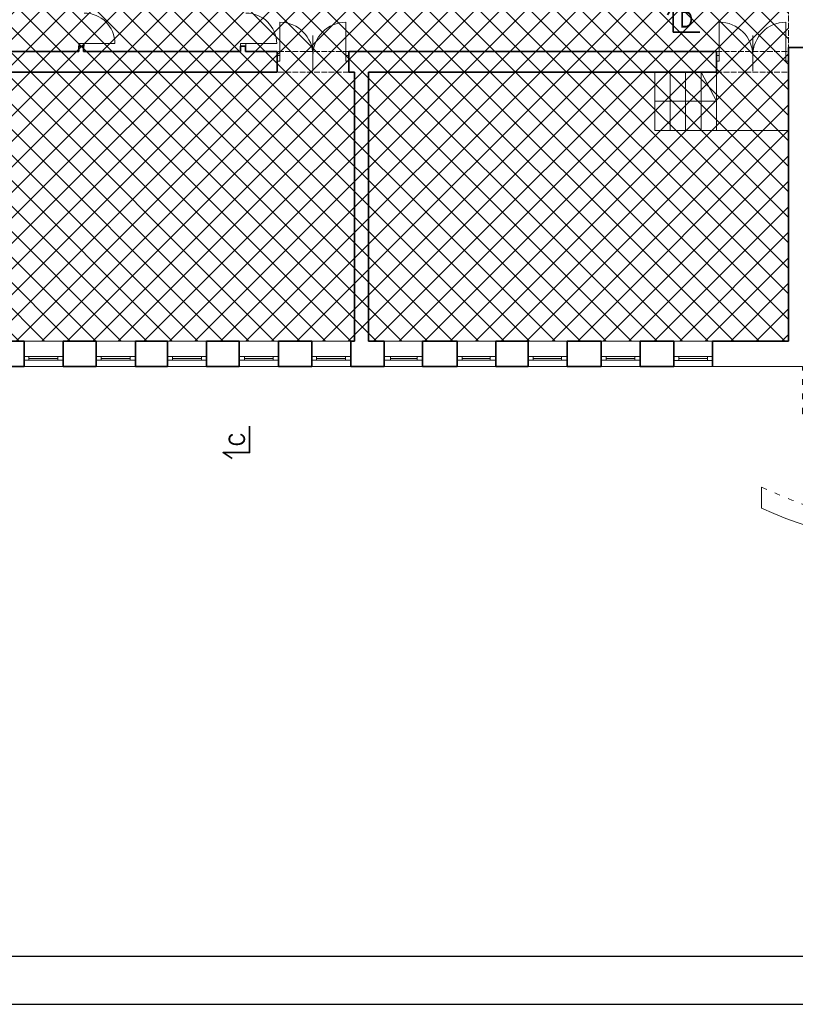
# Model space of a CAD drawing. Header units: inches. Extents: x 201967 to 338763, y -32705 to 30884.
# Tile 111 of 236: x 318044 to 319656, y 2834 to 4881. Entities that reach past the tile are written whole.
import ezdxf

# ---------------------------------------------------------------- set-up
doc = ezdxf.new("R2010")
doc.units = ezdxf.units.IN
doc.header["$MEASUREMENT"] = 0
doc.linetypes.add('ACAD_ISO02W100', pattern=[15, 12, -3])
doc.linetypes.add('ACAD_ISO03W100', pattern=[30, 12, -18])
for name, color, linetype, lineweight in [('!!!STOLARKA', 92, 'Continuous', 9), ('12 PRZERYWANE 1', 73, 'ACAD_ISO03W100', 9), ('1_OpisPomieszczen', 120, 'Continuous', 9), ('32 WIDOK 3 015', 3, 'Continuous', 15), ('91 PRZEKROJE', 7, 'Continuous', 35), ('_proj_MURY konstr', 1, 'Continuous', 20), ('_proj_SCHODY', 2, 'Continuous', 9), ('K_kreskowanie', 251, 'Continuous', 0), ('okna', 5, 'Continuous', 0)]:
    doc.layers.add(name, color=color, linetype=linetype, lineweight=lineweight)
doc.layers.add('00_kreskowanie', color=1, linetype='Continuous', lineweight=5, true_color=0xff0000)
doc.styles.add('100 arial', font='arial.ttf', dxfattribs={"width": 0.8, "height": 17})

# ---------------------------------------------------------------- blocks, each defined once
blk = doc.blocks.new('*U1165')
at = {"layer": '91 PRZEKROJE'}
blk.add_lwpolyline([(-8832, 15694.4), (-8887, 15694.4), (-8887, 15749.4), (-8899.3, 15730.6)], dxfattribs=at)
at = {"layer": '91 PRZEKROJE', "color": 2, "insert": (-8873.6, 15738), "char_height": 34, "attachment_point": 1, "style": '100 arial'}
blk.add_mtext_dynamic_manual_height_columns('C', width=64.078, gutter_width=85, heights=[0], dxfattribs=at)
blk = doc.blocks.new('1 przekroje jagielońska')
at = {"layer": '91 PRZEKROJE'}
blk.add_lwpolyline([(-2633.5, -1035.9), (-2688.5, -1035.9), (-2688.5, -980.9), (-2700.8, -999.7)], dxfattribs=at)
at = {"layer": '91 PRZEKROJE', "rotation": 90}
blk.add_blockref('*U1165', (12125.5, 6977.2), dxfattribs=at)
at = {"layer": '91 PRZEKROJE', "color": 2, "insert": (-2675.1, -992.3), "char_height": 34, "attachment_point": 1, "style": '100 arial'}
blk.add_mtext_dynamic_manual_height_columns('D', width=64.078, gutter_width=85, heights=[0], dxfattribs=at)

msp = doc.modelspace()

# ---------------------------------------------------------------- hatches: boundary and pattern name
at = {"layer": '00_kreskowanie'}
h = msp.add_hatch(dxfattribs=at)
h.set_pattern_fill('ANSI37', color=252, scale=300, angle=360)
h.set_pattern_definition([(45, (230906.41, -4958.99), (-26.516504, 26.516504), []), (135, (230906.41, -4958.99), (-26.516504, -26.516504), [])])
h.paths.add_polyline_path([(316986.79, 5372.75), (319641.74, 5372.75), (319641.74, 4212.75), (316986.79, 4212.75)])

# ---------------------------------------------------------------- linework, layer by layer
at = {"layer": '!!!STOLARKA'}
for p, q in [((318584.75, 4806.52), (318584.75, 4875.61)), ((318721.73, 4806.52), (318721.73, 4875.61)), ((319497.75, 4806.52), (319497.75, 4875.61)), ((319635.73, 4806.52), (319635.73, 4875.61)), ((318177.87, 4831.31), (318241.86, 4831.31)), ((318513.87, 4831.31), (318577.86, 4831.31)), ((318653.24, 4848.15), (318653.24, 4773.9)), ((319567.24, 4848.15), (319567.24, 4773.9))]:
    msp.add_line(p, q, dxfattribs=at)
for points in [[(318166.74, 4825.75), (318166.74, 4831.31), (318177.87, 4831.31), (318177.87, 4825.75)], [(318502.74, 4825.75), (318502.74, 4831.31), (318513.87, 4831.31), (318513.87, 4825.75)], [(318584.75, 4794.5), (318578.74, 4794.5), (318578.74, 4806.52), (318584.75, 4806.52)], [(318727.74, 4794.5), (318721.73, 4794.5), (318721.73, 4806.52), (318727.74, 4806.52)], [(319497.75, 4794.5), (319491.74, 4794.5), (319491.74, 4806.52), (319497.75, 4806.52)], [(319641.74, 4794.5), (319635.73, 4794.5), (319635.73, 4806.52), (319641.74, 4806.52)]]:
    msp.add_lwpolyline(points, close=True, dxfattribs=at)
for centre, radius, start, end in [((318177.87, 4830.75), 64, 0.50195, 89.99852), ((318513.87, 4830.75), 64, 0.50195, 89.99852), ((318584.15, 4806.52), 69.09, 359.99993, 89.50177), ((318722.34, 4806.52), 69.1, 90.50195, 179.99852), ((319498.14, 4806.52), 69.09, 0.00059, 90.32942), ((319636.34, 4806.52), 69.1, 90.50195, 179.99852)]:
    msp.add_arc(centre, radius, start, end, dxfattribs=at)
at = {"layer": '12 PRZERYWANE 1'}
msp.add_arc((319993.37, 4771.13), 953.3, 244.66517, 296.97149, dxfattribs=at)
at = {"layer": '1_OpisPomieszczen', "color": 252}
for p, q in [((319363.74, 4650.87), (319363.74, 4771.87)), ((319395.74, 4650.87), (319395.74, 4771.87)), ((319427.74, 4650.87), (319427.74, 4771.87)), ((319459.74, 4650.87), (319459.74, 4771.87)), ((319491.74, 4771.87), (319491.74, 4650.87)), ((319363.74, 4650.87), (319491.74, 4650.87)), ((319641.74, 4650.87), (319491.74, 4650.87)), ((318053.24, 4212.75), (318134.14, 4212.75)), ((318202.74, 4212.75), (318284.74, 4212.75)), ((318202.74, 4212.75), (318284.74, 4212.75)), ((318350.74, 4212.75), (318431.74, 4212.75)), ((318350.74, 4212.75), (318431.74, 4212.75)), ((318499.74, 4212.75), (318581.74, 4212.75)), ((318499.74, 4212.75), (318581.74, 4212.75)), ((318651.24, 4212.75), (318732.24, 4212.75)), ((318651.24, 4212.75), (318732.24, 4212.75)), ((318801.24, 4212.75), (318881.24, 4212.75)), ((318953.24, 4212.75), (319033.14, 4212.75)), ((319100.74, 4212.75), (319181.24, 4212.75)), ((319252.24, 4212.75), (319333.24, 4212.75)), ((319403.24, 4212.82), (319483.24, 4212.75)), ((318134.14, 4159.87), (318053.24, 4159.87)), ((318134.14, 4159.87), (318053.24, 4159.87)), ((318053.24, 4159.87), (318134.14, 4159.87)), ((318053.24, 4159.87), (318134.14, 4159.87)), ((318284.74, 4159.87), (318202.74, 4159.87)), ((318284.74, 4159.87), (318202.74, 4159.87)), ((318202.74, 4159.87), (318284.74, 4159.87)), ((318202.74, 4159.87), (318284.74, 4159.87)), ((318431.74, 4159.87), (318350.74, 4159.87)), ((318431.74, 4159.87), (318350.74, 4159.87)), ((318350.74, 4159.87), (318431.74, 4159.87)), ((318350.74, 4159.87), (318431.74, 4159.87)), ((318581.74, 4159.87), (318499.74, 4159.87)), ((318581.74, 4159.87), (318499.74, 4159.87)), ((318499.74, 4159.87), (318581.74, 4159.87)), ((318499.74, 4159.87), (318581.74, 4159.87)), ((318732.24, 4159.87), (318651.24, 4159.87)), ((318732.24, 4159.87), (318651.24, 4159.87)), ((318651.24, 4159.87), (318732.24, 4159.87)), ((318651.24, 4159.87), (318732.24, 4159.87)), ((318881.24, 4159.87), (318801.24, 4159.87)), ((318881.24, 4159.87), (318801.24, 4159.87)), ((318801.24, 4159.87), (318881.24, 4159.87)), ((318801.24, 4159.87), (318881.24, 4159.87)), ((319033.14, 4159.87), (318953.24, 4159.87)), ((319033.14, 4159.87), (318953.24, 4159.87)), ((318953.24, 4159.87), (319033.14, 4159.87)), ((318953.24, 4159.87), (319033.14, 4159.87)), ((319181.24, 4159.87), (319100.74, 4159.87)), ((319181.24, 4159.87), (319100.74, 4159.87)), ((319100.74, 4159.87), (319181.24, 4159.87)), ((319100.74, 4159.87), (319181.24, 4159.87)), ((319333.24, 4159.87), (319252.24, 4159.87)), ((319483.24, 4159.87), (319403.24, 4159.87))]:
    msp.add_line(p, q, dxfattribs=at)
at = {"layer": '32 WIDOK 3 015'}
msp.add_line((319585.45, 3865.46), (319585.45, 3909.52), dxfattribs=at)
msp.add_arc((319993.37, 4771.13), 993.3, 245.75276, 295.80329, dxfattribs=at)
at = {"layer": '_proj_MURY konstr', "color": 3, "lineweight": 35}
for p, q in [((318166.74, 4814.87), (317116.79, 4814.87)), ((318176.74, 4825.75), (318166.74, 4825.75)), ((318166.74, 4825.75), (318166.74, 4814.87)), ((318176.74, 4825.75), (318176.74, 4814.87)), ((318502.74, 4814.87), (318176.74, 4814.87)), ((318502.74, 4825.75), (318502.74, 4814.87)), ((318502.74, 4825.75), (318512.74, 4825.75)), ((318512.74, 4825.75), (318512.74, 4814.87)), ((318578.74, 4814.87), (318512.74, 4814.87)), ((318578.74, 4814.87), (318578.74, 4771.87)), ((319491.74, 4814.87), (318727.74, 4814.87)), ((318727.74, 4814.87), (318727.74, 4771.87)), ((319491.74, 4771.87), (319491.74, 4814.87)), ((319491.74, 4771.87), (319491.74, 4814.87)), ((319717.14, 4822.73), (319641.74, 4822.73)), ((319641.74, 4212.75), (319641.74, 4822.73)), ((318578.74, 4771.87), (317116.79, 4771.87)), ((318739.74, 4771.87), (318727.74, 4771.87)), ((318739.74, 4771.87), (318739.74, 4212.75)), ((319491.74, 4771.87), (318768.74, 4771.87)), ((318768.74, 4771.87), (318768.74, 4212.75)), ((317984.24, 4212.75), (318053.24, 4212.75)), ((318053.24, 4212.75), (318053.24, 4159.87)), ((318134.14, 4212.75), (318202.74, 4212.75)), ((318134.14, 4212.75), (318134.14, 4159.87)), ((318202.74, 4212.75), (318202.74, 4159.87)), ((318284.74, 4212.75), (318350.74, 4212.75)), ((318284.74, 4212.75), (318284.74, 4159.87)), ((318350.74, 4212.75), (318350.74, 4159.87)), ((318431.74, 4212.75), (318499.74, 4212.75)), ((318431.74, 4212.75), (318431.74, 4159.87)), ((318499.74, 4212.75), (318499.74, 4159.87)), ((318581.74, 4212.75), (318651.24, 4212.75)), ((318581.74, 4212.75), (318581.74, 4159.87)), ((318651.24, 4212.75), (318651.24, 4159.87)), ((318732.24, 4212.75), (318739.74, 4212.75)), ((318732.24, 4212.75), (318732.24, 4159.87)), ((318768.74, 4212.75), (318801.24, 4212.75)), ((318801.24, 4212.75), (318801.24, 4159.87)), ((318881.24, 4212.75), (318953.24, 4212.75)), ((318881.24, 4212.75), (318881.24, 4159.87)), ((318953.24, 4212.75), (318953.24, 4159.87)), ((319033.14, 4212.75), (319100.74, 4212.75)), ((319033.14, 4212.75), (319033.14, 4159.87)), ((319100.74, 4212.75), (319100.74, 4159.87)), ((319181.24, 4212.75), (319252.24, 4212.75)), ((319181.24, 4212.75), (319181.24, 4159.87)), ((319252.24, 4212.75), (319252.24, 4159.87)), ((319333.24, 4212.82), (319403.24, 4212.82)), ((319333.24, 4212.75), (319333.24, 4159.87)), ((319403.24, 4212.75), (319403.24, 4159.87)), ((319483.24, 4212.75), (319641.75, 4212.75)), ((319483.24, 4212.75), (319483.24, 4159.87)), ((318053.24, 4159.87), (317984.24, 4159.87)), ((318202.74, 4159.87), (318134.14, 4159.87)), ((318202.74, 4159.87), (318134.14, 4159.87)), ((318350.74, 4159.87), (318284.74, 4159.87)), ((318499.74, 4159.87), (318431.74, 4159.87)), ((318499.74, 4159.87), (318431.74, 4159.87)), ((318651.24, 4159.87), (318581.74, 4159.87)), ((318651.24, 4159.87), (318581.74, 4159.87)), ((318801.24, 4159.87), (318732.24, 4159.87)), ((318801.24, 4159.87), (318732.24, 4159.87)), ((318953.24, 4159.87), (318881.24, 4159.87)), ((318953.24, 4159.87), (318881.24, 4159.87)), ((319100.74, 4159.87), (319033.14, 4159.87)), ((319100.74, 4159.87), (319033.14, 4159.87)), ((319252.24, 4159.87), (319181.24, 4159.87)), ((319403.24, 4159.87), (319333.24, 4159.87)), ((319403.24, 4159.87), (319333.24, 4159.87))]:
    msp.add_line(p, q, dxfattribs=at)
at = {"layer": '_proj_MURY konstr', "color": 3}
msp.add_line((319483.24, 4159.88), (319670.74, 4159.87), dxfattribs=at)
at = {"layer": '_proj_SCHODY'}
for p, q in [((319491.74, 4711.37), (319459.74, 4771.87)), ((319363.74, 4711.37), (319491.74, 4711.37))]:
    msp.add_line(p, q, dxfattribs=at)
at = {"layer": '_proj_SCHODY', "color": 2, "linetype": 'ACAD_ISO03W100'}
msp.add_lwpolyline([(316934.74, 6155.87), (319269.12, 6155.87), (319269.12, 6636.28), (319999.12, 6658.18), (319999.12, 5925.91), (321822.97, 5925.87), (322125.46, 4378.57), (322125.47, 3215.48), (320936.52, 3215.47), (320936.74, 4061.87), (319670.74, 4061.87), (319670.75, 4159.87), (316934.74, 4159.87)], close=True, dxfattribs=at)
at = {"layer": 'Defpoints'}
for points in [[(316578.43, 2834.31), (324078.43, 2834.31), (324078.43, 7034.31), (316578.43, 7034.31)], [(316678.43, 2934.31), (323978.43, 2934.31), (323978.43, 6934.31), (316678.43, 6934.31)]]:
    msp.add_lwpolyline(points, close=True, dxfattribs=at)
at = {"layer": 'K_kreskowanie', "linetype": 'ACAD_ISO02W100'}
for p, q in [((319641.74, 4964.3), (319641.74, 4814.87)), ((318727.74, 4814.87), (318578.74, 4814.87)), ((319491.74, 4814.87), (319641.74, 4814.87)), ((318727.74, 4771.87), (318578.74, 4771.87)), ((319491.74, 4771.87), (319641.74, 4771.87))]:
    msp.add_line(p, q, dxfattribs=at)
at = {"layer": 'okna'}
for p, q in [((318062.61, 4180.98), (318062.61, 4172.98)), ((318062.61, 4176.98), (318122.77, 4176.98)), ((318122.77, 4180.98), (318122.77, 4172.98)), ((318213.11, 4180.98), (318213.11, 4172.98)), ((318213.11, 4176.98), (318273.37, 4176.98)), ((318273.37, 4180.98), (318273.37, 4172.98)), ((318361.11, 4180.89), (318361.11, 4172.89)), ((318361.11, 4176.89), (318421.97, 4176.89)), ((318421.97, 4180.89), (318421.97, 4172.89)), ((318511.11, 4180.98), (318511.11, 4172.98)), ((318511.11, 4176.98), (318570.37, 4176.98)), ((318570.37, 4180.98), (318570.37, 4172.98)), ((318660.61, 4180.98), (318660.61, 4172.98)), ((318660.61, 4176.98), (318720.87, 4176.98)), ((318720.87, 4180.98), (318720.87, 4172.98)), ((318814.71, 4180.98), (318814.71, 4172.98)), ((318814.71, 4176.98), (318869.87, 4176.98)), ((318869.87, 4180.98), (318869.87, 4172.98)), ((318963.61, 4180.98), (318963.61, 4172.98)), ((318963.61, 4176.98), (319021.77, 4176.98)), ((319021.77, 4180.98), (319021.77, 4172.98)), ((319111.11, 4180.98), (319111.11, 4172.98)), ((319111.11, 4176.98), (319169.87, 4176.98)), ((319169.87, 4180.98), (319169.87, 4172.98)), ((319262.61, 4180.98), (319262.61, 4172.98)), ((319262.61, 4176.98), (319321.87, 4176.98)), ((319321.87, 4180.98), (319321.87, 4172.98)), ((319413.61, 4180.82), (319413.61, 4172.82)), ((319413.61, 4176.82), (319473.17, 4176.82)), ((319473.17, 4180.82), (319473.17, 4172.82))]:
    msp.add_line(p, q, dxfattribs=at)
for points in [[(318053.24, 4172.98), (318134.14, 4172.98), (318134.14, 4180.98), (318053.24, 4180.98)], [(318202.74, 4172.98), (318284.74, 4172.98), (318284.74, 4180.98), (318202.74, 4180.98)], [(318350.74, 4172.89), (318431.74, 4172.89), (318431.74, 4180.89), (318350.74, 4180.89)], [(318499.74, 4172.98), (318581.74, 4172.98), (318581.74, 4180.98), (318499.74, 4180.98)], [(318651.24, 4172.98), (318732.24, 4172.98), (318732.24, 4180.98), (318651.24, 4180.98)], [(318801.24, 4172.98), (318881.24, 4172.98), (318881.24, 4180.98), (318801.24, 4180.98)], [(318953.24, 4172.98), (319033.14, 4172.98), (319033.14, 4180.98), (318953.24, 4180.98)], [(319100.74, 4172.98), (319181.24, 4172.98), (319181.24, 4180.98), (319100.74, 4180.98)], [(319252.24, 4172.98), (319333.24, 4172.98), (319333.24, 4180.98), (319252.24, 4180.98)], [(319403.24, 4172.82), (319483.24, 4172.82), (319483.24, 4180.82), (319403.24, 4180.82)]]:
    msp.add_lwpolyline(points, close=True, dxfattribs=at)

# ---------------------------------------------------------------- block references
at = {"layer": '91 PRZEKROJE'}
msp.add_blockref('1 przekroje jagielońska', (322090.52, 5890.87), dxfattribs=at)

doc.saveas('drawing.dxf')
